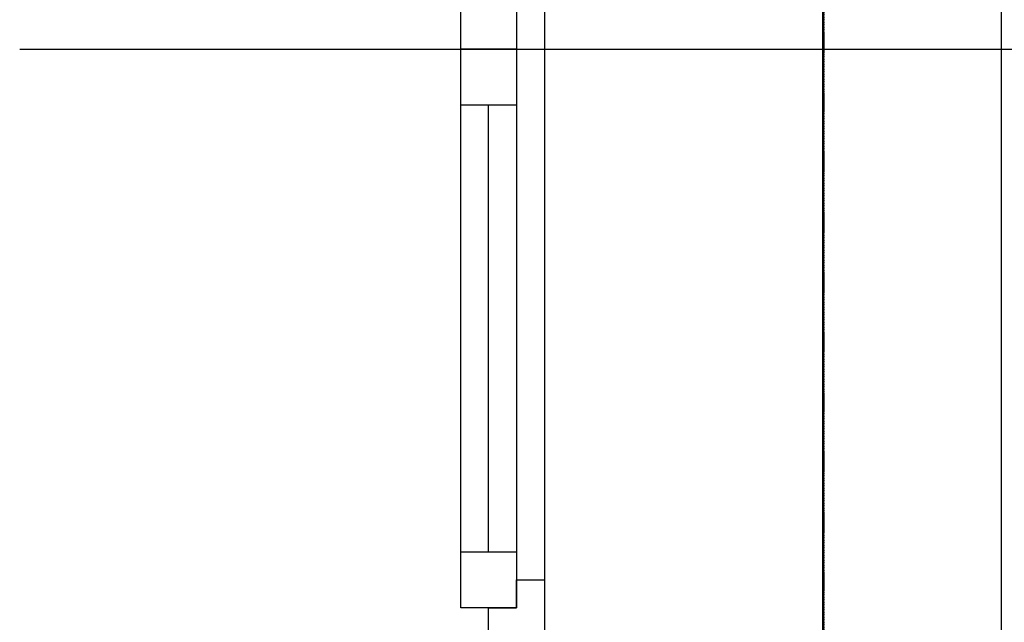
# Model space of a CAD drawing. Header units: millimetres. Extents: x -28017 to 3863, y -4271 to 20239.
# Tile 104 of 105: x -1042 to -160, y 2188 to 2728. Entities that reach past the tile are written whole.
import ezdxf

# ---------------------------------------------------------------- set-up
doc = ezdxf.new("R2010")
doc.units = ezdxf.units.MM
doc.header["$MEASUREMENT"] = 0
doc.linetypes.add('Čárkovaná', pattern=[325, 200, -125])
doc.linetypes.add('čárkovaná 3', pattern=[1.5, 1, -0.5])
for name, color, linetype in [('5._POHLED ZÁPADNÍ_2_Konstrukce - nenosné', 7, 'Continuous'), ('5._POHLED ZÁPADNÍ_2_Nové_Konstrukce - nenosné', 7, 'Continuous'), ('5._POHLED ZÁPADNÍ_2_Nové_Otvory – Okna', 7, 'Continuous'), ('5._POHLED ZÁPADNÍ_2_Nové_Otvory – Značky oken', 7, 'Continuous')]:
    doc.layers.add(name, color=color, linetype=linetype)

msp = doc.modelspace()

# ---------------------------------------------------------------- linework, layer by layer
at = {"layer": '5._POHLED ZÁPADNÍ_2_Konstrukce - nenosné', "color": 7, "linetype": 'čárkovaná 3', "lineweight": 35}
msp.add_line((-321.45, 349.97), (-321.45, 17970.06), dxfattribs=at)
at = {"layer": '5._POHLED ZÁPADNÍ_2_Nové_Konstrukce - nenosné', "color": 1, "linetype": 'Čárkovaná', "lineweight": 25}
msp.add_line((-322.39, 3446.29), (-322.39, 1956.29), dxfattribs=at)
at = {"layer": '5._POHLED ZÁPADNÍ_2_Nové_Otvory – Okna', "color": 1, "linetype": 'Continuous', "lineweight": 25}
for p, q in [((-322.39, 2176.7), (-322.24, 3226.7)), ((-321.69, 2176.29), (-321.69, 3226.29)), ((-162.39, 2176.68), (-162.24, 3226.68)), ((-571.69, 3176.29), (-571.69, 2701.29)), ((-646.69, 2701.29), (-646.69, 2751.29)), ((-596.69, 2751.29), (-596.69, 2701.29)), ((-646.69, 2651.29), (-646.69, 2701.29)), ((-646.69, 2701.29), (-596.69, 2701.29)), ((-596.69, 2701.29), (-646.69, 2701.29)), ((-596.69, 2701.29), (-596.69, 2651.29)), ((-571.69, 2701.29), (-571.69, 2226.29)), ((-646.69, 2251.29), (-646.69, 2651.29)), ((-596.69, 2651.29), (-646.69, 2651.29)), ((-646.69, 2251.29), (-646.69, 2651.29)), ((-621.69, 2251.29), (-621.69, 2651.29)), ((-596.69, 2651.29), (-596.69, 2251.29)), ((-646.69, 2201.29), (-646.69, 2251.29)), ((-646.69, 2251.29), (-596.69, 2251.29)), ((-596.69, 2251.29), (-596.69, 2201.29)), ((-596.69, 2201.29), (-596.69, 2226.29)), ((-596.69, 2226.29), (-571.69, 2226.29)), ((-571.69, 2226.29), (-571.69, 2176.29)), ((-596.69, 2201.29), (-646.69, 2201.29)), ((-621.69, 2176.29), (-621.69, 2201.29)), ((-621.69, 2201.29), (-596.69, 2201.29))]:
    msp.add_line(p, q, dxfattribs=at)
at = {"layer": '5._POHLED ZÁPADNÍ_2_Nové_Otvory – Značky oken', "color": 1, "linetype": 'Continuous', "lineweight": 25}
msp.add_line((-1041.69, 2701.29), (28.31, 2701.29), dxfattribs=at)

doc.saveas('drawing.dxf')
